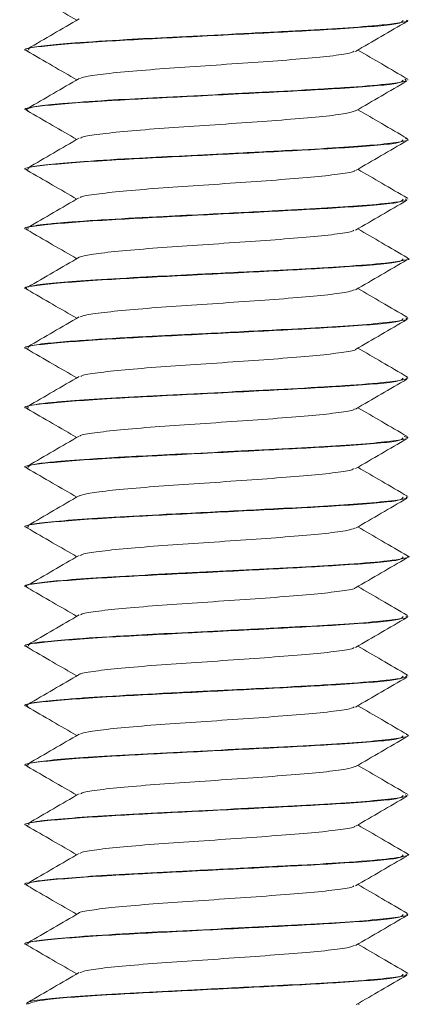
# Model space of a CAD drawing. Header units: millimetres. Extents: x 299 to 1025, y 4 to 1359.
# Tile 29 of 48: x 662.59 to 670.8, y 1278.08 to 1298.73. Entities that reach past the tile are written whole.
import ezdxf

# ---------------------------------------------------------------- set-up
doc = ezdxf.new("R2010")
doc.units = ezdxf.units.MM

msp = doc.modelspace()

# ---------------------------------------------------------------- linework, layer by layer
at = {"color": 7, "linetype": 'Continuous', "lineweight": 15}
for p, q in [((670.732, 1298.715), (670.732, 1298.724)), ((662.732, 1298.099), (662.732, 1298.089)), ((670.732, 1297.465), (670.732, 1297.474)), ((662.732, 1296.849), (662.732, 1296.839)), ((670.732, 1296.215), (670.732, 1296.224)), ((662.732, 1295.599), (662.732, 1295.589)), ((670.732, 1294.965), (670.732, 1294.974)), ((662.732, 1294.349), (662.732, 1294.339)), ((670.732, 1293.715), (670.732, 1293.724)), ((662.732, 1293.099), (662.732, 1293.089)), ((670.732, 1292.465), (670.732, 1292.474)), ((662.732, 1291.849), (662.732, 1291.839)), ((670.732, 1291.215), (670.732, 1291.224)), ((662.732, 1290.599), (662.732, 1290.589)), ((670.732, 1289.965), (670.732, 1289.974)), ((662.732, 1289.349), (662.732, 1289.339)), ((670.732, 1288.715), (670.732, 1288.724)), ((662.732, 1288.099), (662.732, 1288.089)), ((670.732, 1287.465), (670.732, 1287.474)), ((662.732, 1286.849), (662.732, 1286.839)), ((670.732, 1286.215), (670.732, 1286.224)), ((662.732, 1285.599), (662.732, 1285.589)), ((670.732, 1284.965), (670.732, 1284.974)), ((662.732, 1284.349), (662.732, 1284.339)), ((670.732, 1283.715), (670.732, 1283.724)), ((662.732, 1283.099), (662.732, 1283.089)), ((670.732, 1282.465), (670.732, 1282.474)), ((662.732, 1281.849), (662.732, 1281.839)), ((670.732, 1281.215), (670.732, 1281.224)), ((662.732, 1280.599), (662.732, 1280.589)), ((670.732, 1279.965), (670.732, 1279.974)), ((662.732, 1279.349), (662.732, 1279.339)), ((670.732, 1278.715), (670.732, 1278.724)), ((662.732, 1278.099), (662.732, 1278.089)), ((669.708, 1278.077), (669.679, 1278.094))]:
    msp.add_line(p, q, dxfattribs=at)
for points, knots in [([(662.74, 1299.326), (662.92, 1299.222), (663.269, 1299.02), (663.617, 1298.817), (663.786, 1298.719)], [0, 0, 0, 0, 0.5162404, 1, 1, 1, 1]), ([(662.766, 1298.076), (662.755, 1298.078), (662.573, 1298.114), (663.081, 1298.185), (664.342, 1298.281), (666.089, 1298.369), (667.844, 1298.458), (669.469, 1298.545), (670.598, 1298.634), (670.62, 1298.691), (670.629, 1298.715)], [0, 0, 0, 0, 0.010445, 0.169023, 0.326711, 0.460164, 0.595422, 0.728565, 0.88742, 1, 1, 1, 1]), ([(663.836, 1298.748), (663.657, 1298.644), (663.297, 1298.435), (662.937, 1298.226), (662.757, 1298.122)], [0, 0, 0, 0, 0.499674, 1, 1, 1, 1]), ([(670.692, 1298.724), (670.705, 1298.719), (670.768, 1298.696), (670.536, 1298.66), (670.067, 1298.604), (669.296, 1298.547), (668.221, 1298.488), (667.011, 1298.425), (665.83, 1298.367), (664.703, 1298.309), (663.773, 1298.248), (663.104, 1298.191), (662.753, 1298.142), (662.773, 1298.111), (662.78, 1298.099)], [0, 0, 0, 0, 0.022315, 0.109297, 0.186345, 0.283309, 0.377318, 0.481804, 0.574817, 0.657386, 0.768318, 0.851317, 0.945187, 1, 1, 1, 1]), ([(669.632, 1298.067), (669.812, 1298.171), (670.171, 1298.38), (670.531, 1298.589), (670.711, 1298.693)], [0, 0, 0, 0, 0.499692, 1, 1, 1, 1]), ([(662.74, 1298.076), (662.92, 1297.972), (663.269, 1297.77), (663.617, 1297.567), (663.786, 1297.469)], [0, 0, 0, 0, 0.516228, 1, 1, 1, 1]), ([(663.853, 1297.497), (663.897, 1297.514), (663.993, 1297.552), (664.45, 1297.605), (665.112, 1297.668), (665.933, 1297.728), (666.824, 1297.787), (667.704, 1297.85), (668.501, 1297.907), (669.125, 1297.969), (669.519, 1298.023), (669.58, 1298.056), (669.604, 1298.068)], [0, 0, 0, 0, 0.088035, 0.192161, 0.298651, 0.403887, 0.50882, 0.615392, 0.719576, 0.825762, 0.931589, 1, 1, 1, 1]), ([(670.722, 1297.488), (670.542, 1297.593), (670.194, 1297.795), (669.846, 1297.997), (669.679, 1298.094)], [0, 0, 0, 0, 0.517636, 1, 1, 1, 1]), ([(662.766, 1296.826), (662.755, 1296.828), (662.573, 1296.864), (663.081, 1296.936), (664.342, 1297.031), (666.089, 1297.119), (667.844, 1297.208), (669.469, 1297.295), (670.598, 1297.384), (670.62, 1297.441), (670.629, 1297.465)], [0, 0, 0, 0, 0.0104449, 0.1690237, 0.3267107, 0.4601643, 0.5954224, 0.7285656, 0.8874196, 1, 1, 1, 1]), ([(670.668, 1297.489), (670.69, 1297.472), (670.734, 1297.437), (670.34, 1297.382), (669.774, 1297.331), (669.198, 1297.293), (668.612, 1297.259), (667.729, 1297.213), (666.524, 1297.15), (665.4, 1297.097), (664.329, 1297.036), (663.487, 1296.976), (662.862, 1296.916), (662.779, 1296.873), (662.732, 1296.849)], [0, 0, 0, 0, 0.079269, 0.160173, 0.270373, 0.306399, 0.338301, 0.437384, 0.526506, 0.618275, 0.701754, 0.805506, 0.891996, 1, 1, 1, 1]), ([(663.836, 1297.498), (663.657, 1297.394), (663.297, 1297.185), (662.937, 1296.976), (662.757, 1296.872)], [0, 0, 0, 0, 0.499698, 1, 1, 1, 1]), ([(669.632, 1296.817), (669.812, 1296.921), (670.171, 1297.13), (670.531, 1297.339), (670.711, 1297.443)], [0, 0, 0, 0, 0.499668, 1, 1, 1, 1]), ([(662.74, 1296.826), (662.92, 1296.722), (663.269, 1296.52), (663.617, 1296.317), (663.786, 1296.219)], [0, 0, 0, 0, 0.5162404, 1, 1, 1, 1]), ([(663.868, 1296.247), (663.886, 1296.259), (663.935, 1296.291), (664.305, 1296.339), (664.913, 1296.401), (665.7, 1296.463), (666.579, 1296.52), (667.47, 1296.583), (668.297, 1296.642), (668.976, 1296.702), (669.46, 1296.763), (669.573, 1296.801), (669.627, 1296.818)], [0, 0, 0, 0, 0.058518, 0.162818, 0.268789, 0.374842, 0.479089, 0.585694, 0.690434, 0.795864, 0.90227, 1, 1, 1, 1]), ([(670.722, 1296.238), (670.542, 1296.343), (670.194, 1296.545), (669.846, 1296.747), (669.679, 1296.844)], [0, 0, 0, 0, 0.5176113, 1, 1, 1, 1]), ([(662.766, 1295.576), (662.755, 1295.578), (662.573, 1295.613), (663.081, 1295.686), (664.342, 1295.781), (666.089, 1295.869), (667.844, 1295.958), (669.469, 1296.045), (670.598, 1296.134), (670.62, 1296.191), (670.629, 1296.215)], [0, 0, 0, 0, 0.010445, 0.169023, 0.326711, 0.460164, 0.595422, 0.728565, 0.88742, 1, 1, 1, 1]), ([(663.836, 1296.248), (663.657, 1296.144), (663.297, 1295.935), (662.937, 1295.726), (662.757, 1295.622)], [0, 0, 0, 0, 0.499674, 1, 1, 1, 1]), ([(670.675, 1296.239), (670.698, 1296.233), (670.794, 1296.209), (670.596, 1296.167), (670.155, 1296.112), (669.39, 1296.053), (668.374, 1295.996), (667.2, 1295.935), (666.068, 1295.878), (664.956, 1295.824), (663.973, 1295.763), (663.226, 1295.703), (662.795, 1295.651), (662.77, 1295.615), (662.758, 1295.599)], [0, 0, 0, 0, 0.0263088, 0.1104968, 0.202023, 0.2855055, 0.3796772, 0.481716, 0.5644768, 0.6419214, 0.7512386, 0.8355054, 0.9255866, 1, 1, 1, 1]), ([(669.632, 1295.567), (669.812, 1295.671), (670.171, 1295.88), (670.531, 1296.089), (670.711, 1296.193)], [0, 0, 0, 0, 0.499692, 1, 1, 1, 1]), ([(662.74, 1295.576), (662.92, 1295.472), (663.269, 1295.27), (663.617, 1295.067), (663.786, 1294.969)], [0, 0, 0, 0, 0.516228, 1, 1, 1, 1]), ([(663.863, 1294.998), (663.866, 1295.004), (663.882, 1295.03), (664.178, 1295.074), (664.725, 1295.134), (665.474, 1295.197), (666.335, 1295.254), (667.232, 1295.316), (668.082, 1295.377), (668.817, 1295.435), (669.335, 1295.498), (669.605, 1295.54), (669.611, 1295.564), (669.612, 1295.568)], [0, 0, 0, 0, 0.029032, 0.134377, 0.239782, 0.346606, 0.451035, 0.557612, 0.663592, 0.768409, 0.875341, 0.98002, 1, 1, 1, 1]), ([(670.722, 1294.988), (670.542, 1295.093), (670.194, 1295.295), (669.846, 1295.497), (669.679, 1295.594)], [0, 0, 0, 0, 0.517636, 1, 1, 1, 1]), ([(662.766, 1294.326), (662.755, 1294.328), (662.573, 1294.364), (663.081, 1294.436), (664.342, 1294.531), (666.089, 1294.619), (667.844, 1294.708), (669.469, 1294.795), (670.598, 1294.884), (670.62, 1294.941), (670.629, 1294.965)], [0, 0, 0, 0, 0.0104449, 0.1690237, 0.3267107, 0.4601643, 0.5954224, 0.7285656, 0.8874196, 1, 1, 1, 1]), ([(670.677, 1294.974), (670.691, 1294.965), (670.733, 1294.94), (670.444, 1294.896), (669.865, 1294.836), (668.945, 1294.776), (667.844, 1294.718), (666.683, 1294.658), (665.498, 1294.601), (664.567, 1294.55), (663.976, 1294.511), (663.711, 1294.491), (663.621, 1294.484), (663.581, 1294.481), (663.563, 1294.479), (663.506, 1294.475), (663.321, 1294.459), (662.987, 1294.426), (662.731, 1294.386), (662.762, 1294.357), (662.771, 1294.349)], [0, 0, 0, 0, 0.042663, 0.119063, 0.225322, 0.315652, 0.406798, 0.512905, 0.590345, 0.691851, 0.755299, 0.774886, 0.786349, 0.789035, 0.790619, 0.793173, 0.811762, 0.866557, 0.961066, 1, 1, 1, 1]), ([(663.836, 1294.998), (663.657, 1294.894), (663.297, 1294.685), (662.937, 1294.476), (662.757, 1294.372)], [0, 0, 0, 0, 0.499698, 1, 1, 1, 1]), ([(669.632, 1294.317), (669.812, 1294.421), (670.171, 1294.63), (670.531, 1294.839), (670.711, 1294.943)], [0, 0, 0, 0, 0.499668, 1, 1, 1, 1]), ([(662.74, 1294.326), (662.92, 1294.222), (663.269, 1294.02), (663.617, 1293.817), (663.786, 1293.719)], [0, 0, 0, 0, 0.5162404, 1, 1, 1, 1]), ([(663.836, 1293.748), (663.904, 1293.769), (664.039, 1293.809), (664.559, 1293.867), (665.255, 1293.93), (666.095, 1293.988), (666.99, 1294.049), (667.86, 1294.111), (668.633, 1294.168), (669.217, 1294.231), (669.555, 1294.28), (669.589, 1294.309), (669.6, 1294.318)], [0, 0, 0, 0, 0.1059219, 0.2104997, 0.3173814, 0.4222301, 0.5280739, 0.6346581, 0.7390292, 0.8457738, 0.951244, 1, 1, 1, 1]), ([(670.722, 1293.738), (670.542, 1293.843), (670.194, 1294.045), (669.846, 1294.247), (669.679, 1294.344)], [0, 0, 0, 0, 0.5176113, 1, 1, 1, 1]), ([(662.766, 1293.076), (662.755, 1293.078), (662.573, 1293.113), (663.081, 1293.186), (664.342, 1293.281), (666.089, 1293.369), (667.844, 1293.458), (669.469, 1293.545), (670.598, 1293.634), (670.62, 1293.691), (670.629, 1293.715)], [0, 0, 0, 0, 0.010445, 0.169023, 0.326711, 0.460164, 0.595422, 0.728565, 0.88742, 1, 1, 1, 1]), ([(670.706, 1293.739), (670.714, 1293.737), (670.805, 1293.716), (670.655, 1293.679), (670.262, 1293.622), (669.495, 1293.559), (668.467, 1293.501), (667.496, 1293.45), (666.731, 1293.412), (666.021, 1293.376), (665.156, 1293.334), (664.183, 1293.277), (663.364, 1293.216), (662.885, 1293.162), (662.673, 1293.119), (662.734, 1293.099), (662.736, 1293.099)], [0, 0, 0, 0, 0.007878, 0.094176, 0.176831, 0.285189, 0.372966, 0.462748, 0.519628, 0.551354, 0.62931, 0.726467, 0.812408, 0.906881, 0.998273, 1, 1, 1, 1]), ([(663.836, 1293.748), (663.657, 1293.644), (663.297, 1293.435), (662.937, 1293.226), (662.757, 1293.122)], [0, 0, 0, 0, 0.499674, 1, 1, 1, 1]), ([(669.632, 1293.067), (669.812, 1293.171), (670.171, 1293.38), (670.531, 1293.589), (670.711, 1293.693)], [0, 0, 0, 0, 0.499668, 1, 1, 1, 1]), ([(662.74, 1293.076), (662.92, 1292.972), (663.269, 1292.77), (663.617, 1292.567), (663.786, 1292.469)], [0, 0, 0, 0, 0.516228, 1, 1, 1, 1]), ([(663.86, 1292.497), (663.894, 1292.512), (663.974, 1292.548), (664.402, 1292.6), (665.048, 1292.663), (665.859, 1292.723), (666.747, 1292.781), (667.631, 1292.845), (668.438, 1292.902), (669.08, 1292.964), (669.501, 1293.02), (669.577, 1293.054), (669.609, 1293.068)], [0, 0, 0, 0, 0.078743, 0.182866, 0.289235, 0.39477, 0.499431, 0.606056, 0.710358, 0.816347, 0.9224, 1, 1, 1, 1]), ([(670.722, 1292.488), (670.542, 1292.593), (670.194, 1292.795), (669.846, 1292.997), (669.679, 1293.094)], [0, 0, 0, 0, 0.517636, 1, 1, 1, 1]), ([(662.766, 1291.826), (662.755, 1291.828), (662.573, 1291.864), (663.081, 1291.936), (664.342, 1292.031), (666.089, 1292.119), (667.844, 1292.208), (669.469, 1292.295), (670.598, 1292.384), (670.62, 1292.441), (670.629, 1292.465)], [0, 0, 0, 0, 0.0104449, 0.1690237, 0.3267107, 0.4601643, 0.5954224, 0.7285656, 0.8874196, 1, 1, 1, 1]), ([(663.836, 1292.498), (663.657, 1292.394), (663.297, 1292.185), (662.937, 1291.976), (662.757, 1291.872)], [0, 0, 0, 0, 0.499698, 1, 1, 1, 1]), ([(670.686, 1292.474), (670.7, 1292.468), (670.752, 1292.445), (670.515, 1292.406), (670.019, 1292.35), (669.186, 1292.29), (668.05, 1292.229), (666.989, 1292.177), (666.308, 1292.139), (666.143, 1292.132), (666.119, 1292.13), (666.111, 1292.13), (666.111, 1292.13), (666.111, 1292.13), (666.111, 1292.13), (666.111, 1292.13), (666.11, 1292.13), (666.107, 1292.13), (666.098, 1292.13), (666.077, 1292.129), (666.036, 1292.127), (665.954, 1292.122), (665.702, 1292.11), (665.316, 1292.091), (664.562, 1292.05), (663.78, 1291.999), (663.113, 1291.942), (662.764, 1291.894), (662.767, 1291.862), (662.768, 1291.849)], [0, 0, 0, 0, 0.02922, 0.105677, 0.201173, 0.293865, 0.383461, 0.509601, 0.543543, 0.547368, 0.549328, 0.549358, 0.549374, 0.549378, 0.549379, 0.549381, 0.549392, 0.549483, 0.550196, 0.551625, 0.55448, 0.560192, 0.571615, 0.616234, 0.65632, 0.770102, 0.848228, 0.941814, 1, 1, 1, 1]), ([(669.632, 1291.817), (669.812, 1291.921), (670.171, 1292.13), (670.531, 1292.339), (670.711, 1292.443)], [0, 0, 0, 0, 0.499668, 1, 1, 1, 1]), ([(662.74, 1291.826), (662.92, 1291.722), (663.269, 1291.52), (663.617, 1291.317), (663.786, 1291.219)], [0, 0, 0, 0, 0.5162404, 1, 1, 1, 1]), ([(663.869, 1291.248), (663.881, 1291.257), (663.918, 1291.287), (664.263, 1291.335), (664.852, 1291.396), (665.628, 1291.458), (666.502, 1291.515), (667.396, 1291.578), (668.229, 1291.637), (668.934, 1291.696), (669.404, 1291.76), (669.637, 1291.797), (669.632, 1291.817), (669.632, 1291.817)], [0, 0, 0, 0, 0.049337, 0.154099, 0.260128, 0.366659, 0.471096, 0.577929, 0.683253, 0.788665, 0.895475, 0.999896, 1, 1, 1, 1]), ([(670.722, 1291.238), (670.542, 1291.343), (670.194, 1291.545), (669.846, 1291.747), (669.679, 1291.844)], [0, 0, 0, 0, 0.5176113, 1, 1, 1, 1]), ([(662.766, 1290.576), (662.755, 1290.578), (662.573, 1290.613), (663.081, 1290.686), (664.342, 1290.781), (666.089, 1290.869), (667.844, 1290.958), (669.469, 1291.045), (670.598, 1291.134), (670.62, 1291.191), (670.629, 1291.215)], [0, 0, 0, 0, 0.010445, 0.169023, 0.326711, 0.460164, 0.595422, 0.728565, 0.88742, 1, 1, 1, 1]), ([(670.712, 1291.239), (670.716, 1291.222), (670.726, 1291.188), (670.357, 1291.133), (669.786, 1291.082), (669.208, 1291.043), (668.629, 1291.01), (667.729, 1290.963), (666.529, 1290.9), (665.374, 1290.845), (664.349, 1290.788), (663.647, 1290.737), (663.247, 1290.702), (663.033, 1290.679), (662.855, 1290.651), (662.72, 1290.625), (662.76, 1290.605), (662.773, 1290.599)], [0, 0, 0, 0, 0.074776, 0.159092, 0.270225, 0.302451, 0.338926, 0.435595, 0.526977, 0.617172, 0.70737, 0.794929, 0.843176, 0.877893, 0.90949, 0.971592, 1, 1, 1, 1]), ([(663.836, 1291.248), (663.657, 1291.144), (663.297, 1290.935), (662.937, 1290.726), (662.757, 1290.622)], [0, 0, 0, 0, 0.499674, 1, 1, 1, 1]), ([(669.632, 1290.567), (669.812, 1290.671), (670.171, 1290.88), (670.531, 1291.089), (670.711, 1291.193)], [0, 0, 0, 0, 0.499668, 1, 1, 1, 1]), ([(662.74, 1290.576), (662.92, 1290.472), (663.269, 1290.27), (663.617, 1290.067), (663.786, 1289.969)], [0, 0, 0, 0, 0.516228, 1, 1, 1, 1]), ([(663.856, 1289.998), (663.858, 1290.002), (663.866, 1290.026), (664.142, 1290.07), (664.668, 1290.128), (665.405, 1290.192), (666.259, 1290.249), (667.156, 1290.311), (668.013, 1290.372), (668.76, 1290.429), (669.3, 1290.493), (669.59, 1290.537), (669.603, 1290.562), (669.606, 1290.568)], [0, 0, 0, 0, 0.019682, 0.125344, 0.230442, 0.337337, 0.441851, 0.54825, 0.654473, 0.759102, 0.866029, 0.970913, 1, 1, 1, 1]), ([(670.722, 1289.988), (670.542, 1290.093), (670.194, 1290.295), (669.846, 1290.497), (669.679, 1290.594)], [0, 0, 0, 0, 0.517636, 1, 1, 1, 1]), ([(662.766, 1289.326), (662.755, 1289.328), (662.573, 1289.364), (663.081, 1289.436), (664.342, 1289.531), (666.089, 1289.619), (667.844, 1289.708), (669.469, 1289.795), (670.598, 1289.884), (670.62, 1289.941), (670.629, 1289.965)], [0, 0, 0, 0, 0.0104449, 0.1690237, 0.3267107, 0.4601643, 0.5954224, 0.7285656, 0.8874196, 1, 1, 1, 1]), ([(663.836, 1289.998), (663.657, 1289.894), (663.297, 1289.685), (662.937, 1289.476), (662.757, 1289.372)], [0, 0, 0, 0, 0.499698, 1, 1, 1, 1]), ([(670.655, 1289.989), (670.687, 1289.98), (670.773, 1289.956), (670.576, 1289.915), (670.149, 1289.862), (669.372, 1289.801), (668.379, 1289.746), (667.259, 1289.688), (666.136, 1289.631), (665.301, 1289.591), (664.617, 1289.552), (663.938, 1289.51), (663.396, 1289.467), (663.073, 1289.434), (662.812, 1289.398), (662.781, 1289.37), (662.759, 1289.349)], [0, 0, 0, 0, 0.04169, 0.109585, 0.200586, 0.291897, 0.379991, 0.472192, 0.56009, 0.639408, 0.673318, 0.73888, 0.834102, 0.869653, 0.904411, 1, 1, 1, 1]), ([(669.632, 1289.317), (669.812, 1289.421), (670.171, 1289.63), (670.531, 1289.839), (670.711, 1289.943)], [0, 0, 0, 0, 0.49968, 1, 1, 1, 1]), ([(662.74, 1289.326), (662.92, 1289.222), (663.269, 1289.02), (663.617, 1288.817), (663.786, 1288.719)], [0, 0, 0, 0, 0.5162404, 1, 1, 1, 1]), ([(663.842, 1288.747), (663.899, 1288.766), (664.016, 1288.806), (664.507, 1288.861), (665.189, 1288.925), (666.02, 1288.983), (666.914, 1289.043), (667.789, 1289.106), (668.573, 1289.163), (669.176, 1289.226), (669.539, 1289.277), (669.585, 1289.308), (669.601, 1289.318)], [0, 0, 0, 0, 0.09891, 0.203106, 0.309686, 0.414547, 0.519846, 0.626303, 0.730416, 0.836782, 0.942295, 1, 1, 1, 1]), ([(670.722, 1288.738), (670.542, 1288.843), (670.194, 1289.045), (669.846, 1289.247), (669.679, 1289.344)], [0, 0, 0, 0, 0.5176113, 1, 1, 1, 1]), ([(662.766, 1288.076), (662.755, 1288.078), (662.573, 1288.113), (663.081, 1288.186), (664.342, 1288.281), (666.089, 1288.369), (667.844, 1288.458), (669.469, 1288.545), (670.598, 1288.634), (670.62, 1288.691), (670.629, 1288.715)], [0, 0, 0, 0, 0.010445, 0.169023, 0.326711, 0.460164, 0.595422, 0.728565, 0.88742, 1, 1, 1, 1]), ([(670.693, 1288.724), (670.704, 1288.717), (670.741, 1288.691), (670.463, 1288.647), (669.871, 1288.587), (668.988, 1288.529), (667.884, 1288.471), (666.717, 1288.41), (665.539, 1288.353), (664.554, 1288.3), (663.639, 1288.238), (663.031, 1288.183), (662.733, 1288.135), (662.764, 1288.108), (662.774, 1288.099)], [0, 0, 0, 0, 0.033633, 0.11898, 0.226309, 0.311929, 0.396914, 0.518573, 0.586298, 0.681489, 0.773088, 0.871383, 0.959621, 1, 1, 1, 1]), ([(663.836, 1288.748), (663.657, 1288.644), (663.297, 1288.435), (662.937, 1288.226), (662.757, 1288.122)], [0, 0, 0, 0, 0.499674, 1, 1, 1, 1]), ([(669.632, 1288.067), (669.812, 1288.171), (670.171, 1288.38), (670.531, 1288.589), (670.711, 1288.693)], [0, 0, 0, 0, 0.499668, 1, 1, 1, 1]), ([(662.74, 1288.076), (662.92, 1287.972), (663.269, 1287.77), (663.617, 1287.567), (663.786, 1287.469)], [0, 0, 0, 0, 0.516228, 1, 1, 1, 1]), ([(663.865, 1287.497), (663.891, 1287.511), (663.956, 1287.545), (664.356, 1287.595), (664.985, 1287.657), (665.785, 1287.719), (666.67, 1287.776), (667.557, 1287.84), (668.374, 1287.897), (669.033, 1287.958), (669.483, 1288.017), (669.575, 1288.052), (669.616, 1288.068)], [0, 0, 0, 0, 0.069439, 0.173611, 0.279821, 0.385618, 0.490056, 0.596695, 0.701167, 0.806922, 0.913161, 1, 1, 1, 1]), ([(670.722, 1287.488), (670.542, 1287.593), (670.194, 1287.795), (669.846, 1287.997), (669.679, 1288.094)], [0, 0, 0, 0, 0.5176113, 1, 1, 1, 1]), ([(662.766, 1286.826), (662.755, 1286.828), (662.573, 1286.864), (663.081, 1286.936), (664.342, 1287.031), (666.089, 1287.119), (667.844, 1287.208), (669.469, 1287.295), (670.598, 1287.384), (670.62, 1287.441), (670.629, 1287.465)], [0, 0, 0, 0, 0.010445, 0.169024, 0.326711, 0.460164, 0.595422, 0.728565, 0.88742, 1, 1, 1, 1]), ([(670.72, 1287.488), (670.721, 1287.488), (670.803, 1287.469), (670.673, 1287.432), (670.296, 1287.376), (669.592, 1287.316), (668.591, 1287.257), (667.506, 1287.201), (666.336, 1287.141), (665.191, 1287.086), (664.168, 1287.026), (663.394, 1286.968), (662.895, 1286.914), (662.675, 1286.872), (662.736, 1286.85), (662.739, 1286.849)], [0, 0, 0, 0, 0.001053, 0.093822, 0.167605, 0.27544, 0.360655, 0.453075, 0.540297, 0.631601, 0.725074, 0.815778, 0.894883, 0.996406, 1, 1, 1, 1]), ([(663.836, 1287.498), (663.657, 1287.394), (663.297, 1287.185), (662.937, 1286.976), (662.757, 1286.872)], [0, 0, 0, 0, 0.499698, 1, 1, 1, 1]), ([(669.632, 1286.817), (669.812, 1286.921), (670.171, 1287.13), (670.531, 1287.339), (670.711, 1287.443)], [0, 0, 0, 0, 0.49968, 1, 1, 1, 1]), ([(662.74, 1286.826), (662.92, 1286.722), (663.269, 1286.52), (663.617, 1286.317), (663.786, 1286.219)], [0, 0, 0, 0, 0.5162404, 1, 1, 1, 1]), ([(663.867, 1286.248), (663.875, 1286.256), (663.902, 1286.284), (664.222, 1286.33), (664.793, 1286.39), (665.557, 1286.453), (666.425, 1286.51), (667.321, 1286.573), (668.162, 1286.632), (668.881, 1286.691), (669.373, 1286.755), (669.622, 1286.793), (669.621, 1286.815), (669.621, 1286.817)], [0, 0, 0, 0, 0.039992, 0.144991, 0.250754, 0.357442, 0.461844, 0.568583, 0.674229, 0.779335, 0.886224, 0.990732, 1, 1, 1, 1]), ([(670.722, 1286.238), (670.542, 1286.343), (670.194, 1286.545), (669.846, 1286.747), (669.679, 1286.844)], [0, 0, 0, 0, 0.5176113, 1, 1, 1, 1]), ([(662.766, 1285.576), (662.755, 1285.578), (662.573, 1285.613), (663.081, 1285.686), (664.342, 1285.781), (666.089, 1285.869), (667.844, 1285.958), (669.469, 1286.045), (670.598, 1286.134), (670.62, 1286.191), (670.629, 1286.215)], [0, 0, 0, 0, 0.010445, 0.169023, 0.326711, 0.460164, 0.595422, 0.728565, 0.88742, 1, 1, 1, 1]), ([(663.836, 1286.248), (663.657, 1286.144), (663.297, 1285.935), (662.937, 1285.726), (662.757, 1285.622)], [0, 0, 0, 0, 0.499674, 1, 1, 1, 1]), ([(670.688, 1286.224), (670.702, 1286.219), (670.764, 1286.196), (670.524, 1286.157), (670.029, 1286.1), (669.221, 1286.042), (668.175, 1285.986), (667.022, 1285.926), (665.876, 1285.869), (664.77, 1285.813), (663.822, 1285.752), (663.14, 1285.694), (662.771, 1285.645), (662.774, 1285.613), (662.775, 1285.599)], [0, 0, 0, 0, 0.0244911, 0.1061854, 0.1977456, 0.2928825, 0.3769729, 0.4838163, 0.570211, 0.649222, 0.7629392, 0.8474996, 0.9353817, 1, 1, 1, 1]), ([(669.632, 1285.567), (669.812, 1285.671), (670.171, 1285.88), (670.531, 1286.089), (670.711, 1286.193)], [0, 0, 0, 0, 0.499668, 1, 1, 1, 1]), ([(662.74, 1285.576), (662.92, 1285.472), (663.269, 1285.27), (663.617, 1285.067), (663.786, 1284.969)], [0, 0, 0, 0, 0.516216, 1, 1, 1, 1]), ([(663.848, 1284.998), (663.848, 1285), (663.851, 1285.023), (664.108, 1285.065), (664.613, 1285.123), (665.337, 1285.186), (666.183, 1285.244), (667.08, 1285.305), (667.943, 1285.367), (668.703, 1285.424), (669.263, 1285.488), (669.574, 1285.533), (669.596, 1285.561), (669.602, 1285.568)], [0, 0, 0, 0, 0.010335, 0.116278, 0.221121, 0.328049, 0.432704, 0.538886, 0.645315, 0.74981, 0.856693, 0.961836, 1, 1, 1, 1]), ([(670.722, 1284.988), (670.542, 1285.093), (670.194, 1285.295), (669.846, 1285.497), (669.679, 1285.594)], [0, 0, 0, 0, 0.5176113, 1, 1, 1, 1]), ([(662.766, 1284.326), (662.755, 1284.328), (662.573, 1284.364), (663.081, 1284.436), (664.342, 1284.531), (666.089, 1284.619), (667.844, 1284.708), (669.469, 1284.795), (670.598, 1284.884), (670.62, 1284.941), (670.629, 1284.965)], [0, 0, 0, 0, 0.010445, 0.169024, 0.326711, 0.460164, 0.595422, 0.728565, 0.88742, 1, 1, 1, 1]), ([(670.703, 1284.989), (670.709, 1284.971), (670.72, 1284.936), (670.342, 1284.882), (669.824, 1284.835), (669.276, 1284.798), (668.709, 1284.764), (667.9, 1284.721), (667.12, 1284.681), (666.71, 1284.66), (666.515, 1284.65), (666.33, 1284.641), (665.964, 1284.623), (665.225, 1284.587), (664.438, 1284.542), (663.883, 1284.504), (663.417, 1284.469), (662.968, 1284.426), (662.709, 1284.379), (662.752, 1284.354), (662.76, 1284.349)], [0, 0, 0, 0, 0.083242, 0.158364, 0.266723, 0.291787, 0.332698, 0.431877, 0.494601, 0.516129, 0.527984, 0.54014, 0.559659, 0.614258, 0.717545, 0.764577, 0.789791, 0.883083, 0.977912, 1, 1, 1, 1]), ([(663.836, 1284.998), (663.657, 1284.894), (663.297, 1284.685), (662.937, 1284.476), (662.757, 1284.372)], [0, 0, 0, 0, 0.499698, 1, 1, 1, 1]), ([(669.632, 1284.317), (669.812, 1284.421), (670.171, 1284.63), (670.531, 1284.839), (670.711, 1284.943)], [0, 0, 0, 0, 0.49968, 1, 1, 1, 1]), ([(662.74, 1284.326), (662.92, 1284.222), (663.269, 1284.02), (663.617, 1283.817), (663.786, 1283.719)], [0, 0, 0, 0, 0.5162404, 1, 1, 1, 1]), ([(670.722, 1283.738), (670.542, 1283.843), (670.194, 1284.045), (669.846, 1284.247), (669.679, 1284.344)], [0, 0, 0, 0, 0.5176113, 1, 1, 1, 1]), ([(663.851, 1283.747), (663.897, 1283.764), (663.996, 1283.802), (664.458, 1283.856), (665.124, 1283.919), (665.945, 1283.979), (666.837, 1284.038), (667.716, 1284.101), (668.511, 1284.158), (669.133, 1284.22), (669.522, 1284.274), (669.581, 1284.306), (669.604, 1284.318)], [0, 0, 0, 0, 0.089636, 0.193768, 0.300274, 0.405455, 0.510441, 0.617, 0.721168, 0.827384, 0.933168, 1, 1, 1, 1]), ([(662.766, 1283.076), (662.755, 1283.078), (662.573, 1283.113), (663.081, 1283.186), (664.342, 1283.281), (666.089, 1283.369), (667.844, 1283.458), (669.469, 1283.545), (670.598, 1283.634), (670.62, 1283.691), (670.629, 1283.715)], [0, 0, 0, 0, 0.010445, 0.169023, 0.326711, 0.460164, 0.595422, 0.728565, 0.88742, 1, 1, 1, 1]), ([(670.692, 1283.739), (670.707, 1283.734), (670.793, 1283.711), (670.615, 1283.67), (670.16, 1283.613), (669.393, 1283.553), (668.406, 1283.498), (667.274, 1283.439), (666.092, 1283.379), (664.97, 1283.324), (663.993, 1283.264), (663.254, 1283.206), (662.801, 1283.153), (662.769, 1283.116), (662.754, 1283.099)], [0, 0, 0, 0, 0.019452, 0.108314, 0.19893, 0.289675, 0.376953, 0.470682, 0.561171, 0.649826, 0.742434, 0.832681, 0.922667, 1, 1, 1, 1]), ([(663.836, 1283.748), (663.657, 1283.644), (663.297, 1283.435), (662.937, 1283.226), (662.757, 1283.122)], [0, 0, 0, 0, 0.499674, 1, 1, 1, 1]), ([(669.632, 1283.067), (669.812, 1283.171), (670.171, 1283.38), (670.531, 1283.589), (670.711, 1283.693)], [0, 0, 0, 0, 0.499668, 1, 1, 1, 1]), ([(670.722, 1282.488), (670.542, 1282.593), (670.194, 1282.795), (669.846, 1282.997), (669.679, 1283.094)], [0, 0, 0, 0, 0.5176113, 1, 1, 1, 1]), ([(662.74, 1283.076), (662.92, 1282.972), (663.269, 1282.77), (663.617, 1282.567), (663.786, 1282.469)], [0, 0, 0, 0, 0.516216, 1, 1, 1, 1]), ([(663.868, 1282.497), (663.887, 1282.509), (663.938, 1282.542), (664.312, 1282.59), (664.923, 1282.652), (665.713, 1282.714), (666.593, 1282.771), (667.483, 1282.834), (668.309, 1282.893), (668.985, 1282.953), (669.464, 1283.014), (669.573, 1283.051), (669.626, 1283.068)], [0, 0, 0, 0, 0.060125, 0.164401, 0.270411, 0.37643, 0.4807, 0.587313, 0.69201, 0.79749, 0.903876, 1, 1, 1, 1]), ([(663.836, 1282.498), (663.657, 1282.394), (663.297, 1282.185), (662.937, 1281.976), (662.757, 1281.872)], [0, 0, 0, 0, 0.499698, 1, 1, 1, 1]), ([(670.675, 1282.474), (670.692, 1282.466), (670.748, 1282.44), (670.459, 1282.398), (669.894, 1282.339), (669.011, 1282.28), (667.954, 1282.225), (666.784, 1282.163), (665.618, 1282.107), (664.544, 1282.05), (663.633, 1281.987), (663.133, 1281.943), (662.891, 1281.908), (662.75, 1281.881), (662.775, 1281.86), (662.788, 1281.849)], [0, 0, 0, 0, 0.036451, 0.121317, 0.21742, 0.309963, 0.402144, 0.495413, 0.589886, 0.679922, 0.773945, 0.874958, 0.903015, 0.946608, 1, 1, 1, 1]), ([(662.766, 1281.826), (662.755, 1281.828), (662.573, 1281.864), (663.081, 1281.936), (664.342, 1282.031), (666.089, 1282.119), (667.844, 1282.208), (669.469, 1282.295), (670.598, 1282.384), (670.62, 1282.441), (670.629, 1282.465)], [0, 0, 0, 0, 0.010445, 0.169024, 0.326711, 0.460164, 0.595422, 0.728565, 0.88742, 1, 1, 1, 1]), ([(669.632, 1281.817), (669.812, 1281.921), (670.171, 1282.13), (670.531, 1282.339), (670.711, 1282.443)], [0, 0, 0, 0, 0.49968, 1, 1, 1, 1]), ([(662.74, 1281.826), (662.92, 1281.722), (663.269, 1281.52), (663.617, 1281.317), (663.786, 1281.219)], [0, 0, 0, 0, 0.5162404, 1, 1, 1, 1]), ([(663.863, 1281.248), (663.867, 1281.254), (663.885, 1281.28), (664.184, 1281.325), (664.735, 1281.385), (665.486, 1281.448), (666.349, 1281.505), (667.245, 1281.567), (668.094, 1281.628), (668.826, 1281.686), (669.341, 1281.749), (669.607, 1281.79), (669.612, 1281.814), (669.613, 1281.817)], [0, 0, 0, 0, 0.030644, 0.135933, 0.241394, 0.348199, 0.452621, 0.559227, 0.665159, 0.770014, 0.876944, 0.981593, 1, 1, 1, 1]), ([(670.722, 1281.238), (670.542, 1281.343), (670.194, 1281.545), (669.846, 1281.747), (669.679, 1281.844)], [0, 0, 0, 0, 0.5176113, 1, 1, 1, 1]), ([(670.719, 1281.238), (670.721, 1281.238), (670.786, 1281.218), (670.683, 1281.184), (670.325, 1281.129), (669.604, 1281.066), (668.722, 1281.015), (668.058, 1280.98), (667.336, 1280.942), (666.355, 1280.892), (665.163, 1280.834), (664.165, 1280.775), (663.415, 1280.719), (662.857, 1280.664), (662.781, 1280.623), (662.737, 1280.599)], [0, 0, 0, 0, 0.002166, 0.090485, 0.159306, 0.27328, 0.370283, 0.40719, 0.441216, 0.546219, 0.632394, 0.726114, 0.814281, 0.891726, 1, 1, 1, 1]), ([(663.836, 1281.248), (663.657, 1281.144), (663.297, 1280.935), (662.937, 1280.726), (662.757, 1280.622)], [0, 0, 0, 0, 0.499674, 1, 1, 1, 1]), ([(662.766, 1280.576), (662.755, 1280.578), (662.573, 1280.613), (663.081, 1280.686), (664.342, 1280.781), (666.089, 1280.869), (667.844, 1280.958), (669.469, 1281.045), (670.598, 1281.134), (670.62, 1281.191), (670.629, 1281.215)], [0, 0, 0, 0, 0.010445, 0.169023, 0.326711, 0.460164, 0.595422, 0.728565, 0.88742, 1, 1, 1, 1]), ([(669.632, 1280.567), (669.812, 1280.671), (670.171, 1280.88), (670.531, 1281.089), (670.711, 1281.193)], [0, 0, 0, 0, 0.499668, 1, 1, 1, 1]), ([(662.74, 1280.576), (662.92, 1280.472), (663.269, 1280.27), (663.617, 1280.067), (663.786, 1279.969)], [0, 0, 0, 0, 0.516216, 1, 1, 1, 1]), ([(663.838, 1279.998), (663.838, 1279.998), (663.836, 1280.02), (664.077, 1280.06), (664.559, 1280.118), (665.269, 1280.181), (666.107, 1280.239), (667.004, 1280.3), (667.873, 1280.362), (668.644, 1280.419), (669.224, 1280.482), (669.558, 1280.53), (669.59, 1280.559), (669.6, 1280.568)], [0, 0, 0, 0, 0.00099, 0.107176, 0.21182, 0.318745, 0.423592, 0.52952, 0.636119, 0.740534, 0.847335, 0.952789, 1, 1, 1, 1]), ([(670.722, 1279.988), (670.542, 1280.093), (670.194, 1280.295), (669.846, 1280.497), (669.679, 1280.594)], [0, 0, 0, 0, 0.5176113, 1, 1, 1, 1]), ([(663.836, 1279.998), (663.657, 1279.894), (663.297, 1279.685), (662.937, 1279.476), (662.757, 1279.372)], [0, 0, 0, 0, 0.499686, 1, 1, 1, 1]), ([(662.766, 1279.326), (662.755, 1279.328), (662.573, 1279.364), (663.081, 1279.436), (664.342, 1279.531), (666.089, 1279.619), (667.844, 1279.708), (669.469, 1279.795), (670.598, 1279.884), (670.62, 1279.941), (670.629, 1279.965)], [0, 0, 0, 0, 0.010445, 0.169024, 0.326711, 0.460164, 0.595422, 0.728565, 0.88742, 1, 1, 1, 1]), ([(670.698, 1279.974), (670.709, 1279.97), (670.768, 1279.947), (670.535, 1279.909), (670.04, 1279.852), (669.211, 1279.791), (668.186, 1279.737), (667.028, 1279.676), (665.894, 1279.62), (664.778, 1279.564), (663.823, 1279.502), (663.134, 1279.445), (662.772, 1279.394), (662.763, 1279.362), (662.759, 1279.349)], [0, 0, 0, 0, 0.0194339, 0.1042619, 0.198221, 0.2888981, 0.3847803, 0.4762187, 0.5691759, 0.6530372, 0.7579103, 0.8493426, 0.9386452, 1, 1, 1, 1]), ([(669.632, 1279.317), (669.812, 1279.421), (670.171, 1279.63), (670.531, 1279.839), (670.711, 1279.943)], [0, 0, 0, 0, 0.49968, 1, 1, 1, 1]), ([(662.74, 1279.326), (662.92, 1279.222), (663.269, 1279.02), (663.617, 1278.817), (663.786, 1278.719)], [0, 0, 0, 0, 0.5162404, 1, 1, 1, 1]), ([(663.859, 1278.747), (663.895, 1278.763), (663.978, 1278.799), (664.41, 1278.851), (665.059, 1278.914), (665.871, 1278.974), (666.76, 1279.032), (667.643, 1279.096), (668.449, 1279.153), (669.088, 1279.215), (669.504, 1279.271), (669.578, 1279.304), (669.608, 1279.318)], [0, 0, 0, 0, 0.080347, 0.184466, 0.290858, 0.396345, 0.50105, 0.607669, 0.711946, 0.817973, 0.92399, 1, 1, 1, 1]), ([(670.722, 1278.738), (670.542, 1278.843), (670.194, 1279.045), (669.846, 1279.247), (669.679, 1279.344)], [0, 0, 0, 0, 0.517636, 1, 1, 1, 1]), ([(670.693, 1278.724), (670.7, 1278.714), (670.72, 1278.687), (670.418, 1278.641), (669.789, 1278.58), (668.862, 1278.521), (667.776, 1278.465), (666.606, 1278.404), (665.404, 1278.347), (664.38, 1278.289), (663.533, 1278.23), (662.969, 1278.175), (662.707, 1278.129), (662.755, 1278.104), (662.765, 1278.099)], [0, 0, 0, 0, 0.0463034, 0.1259058, 0.2352826, 0.3273264, 0.4080965, 0.5171068, 0.6038262, 0.6978396, 0.7892552, 0.8796056, 0.9759494, 1, 1, 1, 1]), ([(663.836, 1278.748), (663.657, 1278.644), (663.297, 1278.435), (662.937, 1278.226), (662.757, 1278.122)], [0, 0, 0, 0, 0.499674, 1, 1, 1, 1]), ([(662.76, 1278.089), (662.838, 1278.121), (662.999, 1278.187), (664.367, 1278.281), (666.083, 1278.369), (667.846, 1278.458), (669.469, 1278.545), (670.598, 1278.634), (670.62, 1278.691), (670.629, 1278.715)], [0, 0, 0, 0, 0.152264, 0.313131, 0.449276, 0.587262, 0.723091, 0.885149, 1, 1, 1, 1]), ([(669.649, 1278.077), (669.823, 1278.178), (670.177, 1278.384), (670.531, 1278.589), (670.711, 1278.693)], [0, 0, 0, 0, 0.491583, 1, 1, 1, 1])]:
    msp.add_open_spline(points, degree=3, knots=knots, dxfattribs=at)

doc.saveas('drawing.dxf')
